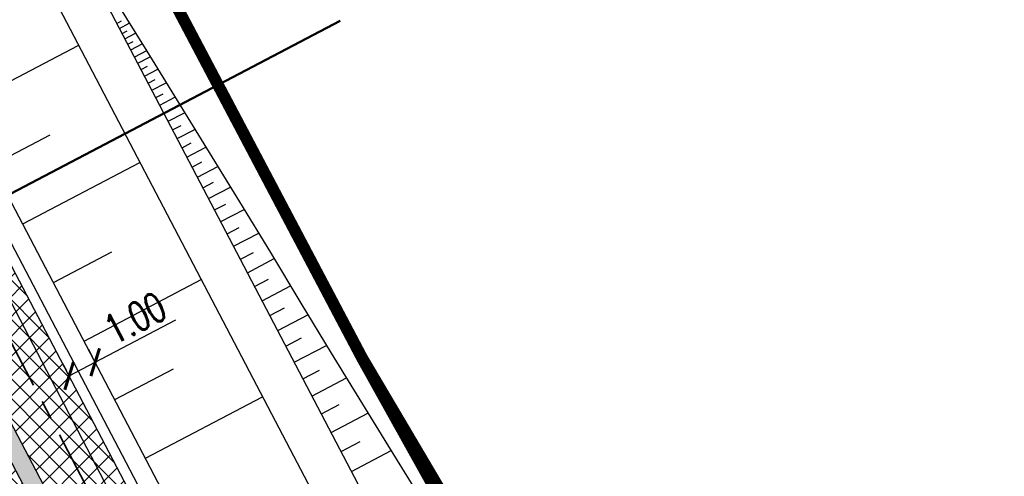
# Model space of a CAD drawing. Header units: metres. Extents: x 7529682 to 7533711, y 5721195 to 5727842.
# Tile 27 of 232: x 7531555 to 7531589, y 5724299 to 5724314. Entities that reach past the tile are written whole.
import ezdxf

# ---------------------------------------------------------------- set-up
doc = ezdxf.new("R2010")
doc.units = ezdxf.units.M
doc.header["$PDMODE"] = 1
doc.header["$PDSIZE"] = 0.3
for name, pattern in [('817-dzialki-09-05-04$0$HIDDEN', [0.375, 0.25, -0.125]), ('ACAD_ISO05W100', [33, 24, -3, 0, -3, 0, -3]), ('CENTER2', [28.575000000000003, 19.05, -3.175, 3.175, -3.175])]:
    doc.linetypes.add(name, pattern=pattern)
for name, color, linetype in [('C-DROGI-SYTUACJA', 7, 'Continuous'), ('D-hatch-pobocza', 131, 'Continuous'), ('D-pobocza', 60, 'Continuous'), ('D-skarpa', 2, 'Continuous'), ('D-skarpa-kreskowanie', 2, 'Continuous'), ('D-wymiary', 1, 'Continuous')]:
    doc.layers.add(name, color=color, linetype=linetype)
for name, color, linetype, lineweight in [('D-bariera-uliczna-typu-B-01', 1, 'FENCELINE1', 30), ('D-obrzeża', 2, 'Continuous', 30), ('D-pas-drogowy', 7, 'ACAD_ISO05W100', 50), ('Sieci-KD-proj', 4, 'KANDESZCZ_X2', 30)]:
    doc.layers.add(name, color=color, linetype=linetype, lineweight=lineweight)
for name, color, linetype, lineweight, true_color in [('D-hatch-ciag-pieszo-rowerowy', 7, 'Continuous', 13, 0xff9f80), ('D-LR-etap-III', 7, '817-dzialki-09-05-04$0$HIDDEN', 50, 0x00008f), ('D-przekroje-pop', 7, 'Continuous', 50, 0x000099), ('D-ścieki', 7, 'Continuous', 30, 0x0544ff)]:
    doc.layers.add(name, color=color, linetype=linetype, lineweight=lineweight, true_color=true_color)
doc.styles.add('DIMTEXT', font='simplex.shx', dxfattribs={"width": 0.7})
doc.linetypes.add('FENCELINE1', pattern='A,6.35,-2.54,[133,ltypeshp.shx,S=2.54,R=0,X=-2.54,Y=0],-2.54,25.4', length=36.83)
doc.linetypes.add('KANDESZCZ_X2', pattern='A,4.366477,-0.326302,["kd",DIMTEXT,S=1.28,R=0,X=0,Y=-0.405864],-2.036296,4.465198', length=11.194273)
doc.dimstyles.new('500', dxfattribs={"dimtxt": 1, "dimasz": 0.6999999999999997, "dimexe": 0.2, "dimexo": 0.5, "dimgap": 0.2, "dimtad": 1, "dimrnd": 0.005, "dimzin": 0, "dimdsep": 46, "dimtxsty": 'DIMTEXT', "dimblk": 'ARCHTICK', "dimcen": 0, "dimclrd": 256, "dimclre": 256, "dimclrt": 2, "dimadec": 5, "dimazin": 0, "dimtfac": 1, "dimtofl": 0, "dimtmove": 0, "dimatfit": 3, "dimfxl": 1, "dimtolj": 1, "dimtzin": 0, "dimlwd": -1, "dimlwe": -1, "dimarcsym": 0})
pattern_1 = [(45, (0, 0), (-0.3367596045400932, 0.3367596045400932), []), (135, (0, 0), (-0.3367596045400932, -0.3367596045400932), [])]

# ---------------------------------------------------------------- blocks, each defined once
blk = doc.blocks.new('_ArchTick')
at = {"color": 0, "linetype": 'ByBlock', "const_width": 0.15}
blk.add_lwpolyline([(-0.5, -0.5), (0.5, 0.5)], dxfattribs=at)
blk = doc.blocks.new('*D362')
at = {"layer": 'D-wymiary'}
for p, q in [((7531557.713970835, 5724302.574609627), (7531560.45998899, 5724304.013145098)), ((7531557.481948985, 5724303.01751578), (7531557.621162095, 5724302.751772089)), ((7531556.596136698, 5724302.553472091), (7531556.735349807, 5724302.287728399)), ((7531556.828158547, 5724302.110565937), (7531557.713970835, 5724302.574609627))]:
    blk.add_line(p, q, dxfattribs=at)
at = {"layer": 'Defpoints', "color": 0}
for p in [(7531557.713970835, 5724302.574609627), (7531557.713970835, 5724302.574609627), (7531556.828158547, 5724302.110565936)]:
    blk.add_point(p, dxfattribs=at)
at = {"layer": 'D-wymiary', "xscale": 0.6999999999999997, "yscale": 0.6999999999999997, "zscale": 0.6999999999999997}
for p, rotation in [((7531557.713970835, 5724302.574609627), 27.64834950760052), ((7531556.828158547, 5724302.110565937), 207.6483495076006)]:
    blk.add_blockref('_ArchTick', p, dxfattribs=dict(at, rotation=rotation))
at = {"layer": 'D-wymiary', "color": 2, "insert": (7531559.072183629, 5724304.076361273), "char_height": 1, "attachment_point": 5, "rotation": 27.648349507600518, "style": 'DIMTEXT'}
blk.add_mtext('\\A1;1.00', dxfattribs=at)

msp = doc.modelspace()

# ---------------------------------------------------------------- hatches: boundary and pattern name
at = {"layer": 'D-hatch-ciag-pieszo-rowerowy'}
h = msp.add_hatch(dxfattribs=at)
h.set_pattern_fill('ANSI37', color=256, scale=0.15, style=0)
h.set_pattern_definition(pattern_1)
edge = h.paths.add_edge_path()
edge.add_line((7531514.415650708, 5724387.617508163), (7531511.983512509, 5724387.007835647))
edge.add_line((7531511.983512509, 5724387.007835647), (7531515.04272666, 5724377.850002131))
edge.add_arc((7531562.466623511, 5724393.692161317), 50.00000000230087, 198.4721210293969, 207.666255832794)
edge.add_line((7531518.183261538, 5724370.476135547), (7531533.76163089, 5724340.761206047))
edge.add_line((7531533.76163089, 5724340.761206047), (7531558.998259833, 5724292.587044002))
edge.add_line((7531558.998259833, 5724292.587044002), (7531560.262448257, 5724290.175655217))
edge.add_line((7531560.262448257, 5724290.175655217), (7531563.059394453, 5724290.221480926))
edge.add_line((7531563.059394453, 5724290.221480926), (7531559.088841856, 5724297.795151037))
edge.add_line((7531559.088841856, 5724297.795151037), (7531533.852572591, 5724345.968626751))
edge.add_line((7531533.852572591, 5724345.968626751), (7531520.493826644, 5724371.449740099))
edge.add_arc((7531564.777188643, 5724394.66576581), 49.99999999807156, 198.4721210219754, 207.6662557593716, ccw=False)
edge.add_line((7531517.353291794, 5724378.823606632), (7531514.415650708, 5724387.617508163))
at = {"layer": 'D-hatch-pobocza'}
h = msp.add_hatch(dxfattribs=at)
h.set_pattern_fill('ANSI37', color=256, scale=0.15, style=0)
h.set_pattern_definition(pattern_1)
h.paths.add_polyline_path([(7531607.891778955, 5724199.074953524, -0.04242732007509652), (7531605.100171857, 5724203.442839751), (7531592.615319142, 5724227.198197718), (7531571.091482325, 5724268.227489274), (7531558.466772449, 5724292.308617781), (7531533.230230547, 5724340.482613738), (7531517.651861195, 5724370.197543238), (7531516.434946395, 5724369.562363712), (7531531.900107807, 5724339.93328556), (7531557.226635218, 5724291.658956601), (7531569.851546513, 5724267.577443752), (7531591.375556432, 5724226.547822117), (7531608.842498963, 5724193.312870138), (7531611.311824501, 5724194.608572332)])
at = {"layer": 'D-ścieki', "linetype": 'ByBlock', "true_color": 0x00cccc}
h = msp.add_hatch(color=132, dxfattribs=at)
edge = h.paths.add_edge_path()
edge.add_line((7531611.374027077, 5724194.527339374), (7531611.850669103, 5724194.89177396))
edge.add_line((7531611.850669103, 5724194.89177396), (7531608.368157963, 5724199.439731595))
edge.add_arc((7531632.187108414, 5724217.678635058), 30.00000000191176, 207.7245952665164, 217.4423922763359, ccw=False)
edge.add_line((7531605.631288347, 5724203.721972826), (7531593.146646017, 5724227.476930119))
edge.add_line((7531593.146646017, 5724227.476930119), (7531571.622883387, 5724268.506080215))
edge.add_line((7531571.622883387, 5724268.506080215), (7531558.998259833, 5724292.587044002))
edge.add_line((7531558.998259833, 5724292.587044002), (7531533.76163089, 5724340.761206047))
edge.add_line((7531533.76163089, 5724340.761206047), (7531518.183261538, 5724370.476135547))
edge.add_arc((7531562.46662351, 5724393.692161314), 49.99999999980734, 198.4721210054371, 207.666255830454, ccw=False)
edge.add_line((7531515.042726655, 5724377.850002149), (7531511.283397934, 5724389.103646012))
edge.add_line((7531511.283397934, 5724389.103646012), (7531506.470491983, 5724397.337407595))
edge.add_line((7531506.470491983, 5724397.337407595), (7531505.95249533, 5724397.03462142))
edge.add_line((7531505.95249533, 5724397.03462142), (7531510.734016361, 5724388.854552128))
edge.add_line((7531510.734016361, 5724388.854552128), (7531514.473639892, 5724377.659896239))
edge.add_arc((7531562.466623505, 5724393.692161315), 50.59999999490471, 198.4721210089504, 207.6662558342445)
edge.add_line((7531517.651861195, 5724370.197543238), (7531533.230230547, 5724340.482613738))
edge.add_line((7531533.230230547, 5724340.482613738), (7531558.466772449, 5724292.308617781))
edge.add_line((7531558.466772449, 5724292.308617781), (7531571.091482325, 5724268.227489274))
edge.add_line((7531571.091482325, 5724268.227489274), (7531592.615319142, 5724227.198197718))
edge.add_line((7531592.615319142, 5724227.198197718), (7531605.100171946, 5724203.442839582))
edge.add_arc((7531632.187108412, 5724217.678635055), 30.59999999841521, 207.7245952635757, 217.442392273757)
edge.add_line((7531607.891778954, 5724199.074953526), (7531611.374027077, 5724194.527339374))

# ---------------------------------------------------------------- linework, layer by layer
at = {"layer": 'C-DROGI-SYTUACJA', "color": 10, "linetype": 'CENTER2', "lineweight": 35, "ltscale": 0.2}
msp.add_lwpolyline([(7531474.815809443, 5724464.451899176), (7531498.201389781, 5724419.897359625), (7531507.671593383, 5724401.833439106), (7531507.671593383, 5724401.833439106), (7531507.671593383, 5724401.833439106, -0.04013851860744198), (7531510.812128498, 5724394.459572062), (7531516.19647874, 5724378.341385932, 0.04013851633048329), (7531519.337013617, 5724370.967519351), (7531605.616191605, 5724206.442252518, 0.0426524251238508), (7531608.365594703, 5724202.136137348), (7531614.256663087, 5724194.442743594, -0.04259237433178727), (7531617.002724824, 5724190.14299819)], format="xyb", dxfattribs=at)
at = {"layer": 'D-bariera-uliczna-typu-B-01', "color": 160, "ltscale": 0.1, "true_color": 0x3d3dff, "flags": 128}
msp.add_lwpolyline([(7531615.096949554, 5724196.614128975), (7531608.50736919, 5724205.219738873, -0.04242731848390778), (7531606.030502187, 5724209.095167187), (7531593.545859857, 5724232.85012448), (7531572.023096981, 5724273.877370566), (7531559.398825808, 5724297.957662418), (7531534.162606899, 5724346.131042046), (7531521.291780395, 5724370.681474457)], format="xyb", dxfattribs=at)
at = {"layer": 'D-LR-etap-III', "ltscale": 10, "flags": 128}
msp.add_lwpolyline([(7531750.474471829, 5723895.103125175, 0.4, 0.4, 0), (7531750.505, 5723895.13, 0.4, 0.4, 0), (7531682.71, 5724022.92, 0.4, 0.4, 0), (7531619.177023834, 5724147.203692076, 0.4, 0.4, 0), (7531592.308960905, 5724198.48863389, 0.4, 0.4, 0), (7531553.263875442, 5724272.918564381, 0.4, 0.4, 0), (7531504.019999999, 5724366.79, 0.4, 0.4, 0), (7531482.09, 5724407.62, 0.4, 0.4, 0), (7531412.350402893, 5724541.182759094, 0.4, 0.4, 0), (7531388.463669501, 5724586.929768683, 0.4, 0.4, 0), (7531345.12, 5724669.94, 0.4, 0.4, 0), (7531127.66, 5725081.67, 0.4, 0.4, 0), (7531059.253139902, 5725211.040795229, 0.4, 0.4, 0), (7531008.007244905, 5725307.953830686, 0.4, 0.4, 0), (7530964.181635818, 5725390.835555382, 0.4, 0.4, 0), (7530914.557354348, 5725484.683561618, 0.4, 0.4, 0), (7530865.243241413, 5725577.493975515, 0.4, 0.4, 0), (7530840.085257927, 5725624.058651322, 0.4, 0.4, 0), (7530802.559525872, 5725694.924584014, 0.4, 0.4, 0), (7530755.54, 5725787.51, 0.4, 0.4, 0), (7530708.717810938, 5725876.303221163, 0.4, 0.4, 0), (7530695.12, 5725902.09, 0.4, 0.4, 0), (7530642.91397006, 5726001.07839487, 0.4, 0.4, 0), (7530634.934723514, 5726016.146615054, 0.4, 0.4, 0), (7530610.820000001, 5726061.929999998, 0.4, 0.4, 0), (7530610.820000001, 5726061.929999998, 0.4, 0.4, 0), (7530607.21, 5726063.51, 0.4, 0.4, 0), (7530597.42, 5726080.68, 0.4, 0.4, 0), (7530591.16, 5726088.44, 0.4, 0.4, 0), (7530581.28, 5726107.21, 0.4, 0.4, 0), (7530571.29, 5726130.56, 0.4, 0.4, 0), (7530549.554994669, 5726171.527317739, 0.4, 0.4, 0), (7530531.014309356, 5726206.473807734, 0.4, 0.4, 0), (7530516.461208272, 5726236.016618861, 0.4, 0.4, 0), (7530500.798929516, 5726266.141265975, 0.4, 0.4, 0), (7530491.349999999, 5726283.94, 0.4, 0.4, 0), (7530482.4, 5726303.41, 0.4, 0.4, 0), (7530482.4, 5726303.41, 0.4, 0.4, 0), (7530450.41, 5726357.28, 0.4, 0.4, 0), (7530397.759396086, 5726458.499907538, 0.4, 0.4, 0), (7530334.707815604, 5726583.664702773, 0.4, 0.4, 0), (7530303.939274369, 5726645.167943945, 0.4, 0.4, 0), (7530300.509779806, 5726651.777515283, 0.4, 0.4, 0), (7530289.213532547, 5726671.966724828, 0.4, 0.4, 0), (7530281.54, 5726685.57, 0.4, 0.4, 0), (7530261.37085633, 5726724.163374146, 0.4, 0.4, 0), (7530254.03, 5726738.21, 0.4, 0.4, 0), (7530197.219999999, 5726845.06, 0.4, 0.4, 0), (7530194.71, 5726849.15, 0.4, 0.4, 0), (7530195.92, 5726850.75, 0.4, 0.4, 0), (7530170.546669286, 5726892.961489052, 0.4, 0.4, 0), (7530143.174718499, 5726945.065838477, 0.4, 0.4, 0), (7530105.059999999, 5727018.32, 0.4, 0.4, 0), (7530100.059999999, 5727027.16, 0.4, 0.4, 0), (7530062.318670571, 5727099.625398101, 0.4, 0.4, 0), (7530015.378537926, 5727189.420463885, 0.4, 0.4, 0), (7529983.207960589, 5727250.206596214, 0.4, 0.4, 0), (7529953.284293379, 5727306.74720398, 0.4, 0.4, 0), (7529900.67053443, 5727406.15903814, 0.4, 0.4, 0), (7529890.630239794, 5727425.131178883, 0.4, 0.4, 0), (7529875.155383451, 5727454.426350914, 0.4, 0.4, 0), (7529857.560096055, 5727487.787346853, 0.4, 0.4, 0), (7529835.194401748, 5727530.19312405, 0.4, 0.4, 0), (7529811.740544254, 5727574.662079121, 0.4, 0.4, 0), (7529792.101859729, 5727611.922638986, 0.4, 0.4, 0), (7529768.066117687, 5727657.469613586, 0.4, 0.4, 0), (7529755.210566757, 5727682.131373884, 0.4, 0.4, 0), (7529753.309999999, 5727681.13, 0.4, 0.4, 0), (7529739.21, 5727707.77, 0.4, 0.4, 0), (7529735.394745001, 5727711.251990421, 0.4, 0.4, 0), (7529725.42, 5727730.2, 0.4, 0.4, 0), (7529723.55, 5727729.88, 0.4, 0.4, 0), (7529695.566668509, 5727782.932080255, 0.4, 0.4, 0), (7529717.67971874, 5727794.024357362, 0.4, 0.4, 0), (7529736.274870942, 5727758.647400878, 0.4, 0.4, 0), (7529736.274870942, 5727758.647400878, 0.4, 0.4, 0), (7529744.511003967, 5727750.406106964, 0.4, 0.4, 0), (7529744.511003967, 5727750.406106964, 0.4, 0.4, 0), (7529750.282568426, 5727738.549848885, 0.4, 0.4, 0), (7529777.108510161, 5727687.569424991, 0.4, 0.4, 0), (7529796.51537536, 5727651.329932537, 0.4, 0.4, 0), (7529814.937945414, 5727616.793170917, 0.4, 0.4, 0), (7529839.006722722, 5727572.303976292, 0.4, 0.4, 0), (7529860.617626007, 5727532.509108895, 0.4, 0.4, 0), (7529882.348967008, 5727491.504261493, 0.4, 0.4, 0), (7529904.865139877, 5727449.096370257, 0.4, 0.4, 0), (7529920.747384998, 5727418.884773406, 0.4, 0.4, 0), (7529946.676504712, 5727368.547487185, 0.4, 0.4, 0), (7529972.024701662, 5727320.573310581, 0.4, 0.4, 0), (7529987.740014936, 5727290.153392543, 0.4, 0.4, 0), (7529996.497385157, 5727273.661630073, 0.4, 0.4, 0), (7530017.541471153, 5727234.202689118, 0.4, 0.4, 0), (7530033.053657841, 5727204.864166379, 0.4, 0.4, 0), (7530051.622983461, 5727170.222745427, 0.4, 0.4, 0), (7530069.276612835, 5727137.015751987, 0.4, 0.4, 0), (7530089.385386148, 5727097.533639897, 0.4, 0.4, 0), (7530109.712512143, 5727060.746615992, 0.4, 0.4, 0), (7530136.769722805, 5727011.640131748, 0.4, 0.4, 0), (7530162.446686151, 5726962.743777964, 0.4, 0.4, 0), (7530187.674104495, 5726916.992101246, 0.4, 0.4, 0), (7530207.820739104, 5726879.335323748, 0.4, 0.4, 0), (7530230.625609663, 5726834.518686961, 0.4, 0.4, 0), (7530262.288093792, 5726776.61832811, 0.4, 0.4, 0), (7530277.509672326, 5726760.213143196, 0.4, 0.4, 0), (7530286.036865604, 5726744.106684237, 0.4, 0.4, 0), (7530288.097472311, 5726735.884066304, 0.4, 0.4, 0), (7530290.393870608, 5726725.046963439, 0.4, 0.4, 0), (7530296.17664807, 5726713.582980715, 0.4, 0.4, 0), (7530302.726195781, 5726701.18226779, 0.4, 0.4, 0), (7530325.685047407, 5726657.466383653, 0.4, 0.4, 0), (7530343.243978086, 5726623.648592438, 0.4, 0.4, 0), (7530360.229820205, 5726591.746871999, 0.4, 0.4, 0), (7530383.20855044, 5726548.059469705, 0.4, 0.4, 0), (7530406.017875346, 5726503.605514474, 0.4, 0.4, 0), (7530427.464919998, 5726462.620289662, 0.4, 0.4, 0), (7530447.9278544, 5726424.388014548, 0.4, 0.4, 0), (7530471.126878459, 5726379.920667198, 0.4, 0.4, 0), (7530490.501003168, 5726343.033350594, 0.4, 0.4, 0), (7530509.499458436, 5726306.733076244, 0.4, 0.4, 0), (7530529.890269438, 5726267.244072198, 0.4, 0.4, 0), (7530543.852446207, 5726238.990319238, 0.4, 0.4, 0), (7530554.808897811, 5726218.943990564, 0.4, 0.4, 0), (7530559.027108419, 5726212.223286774, 0.4, 0.4, 0), (7530563.060988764, 5726206.409670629, 0.4, 0.4, 0), (7530566.93354971, 5726200.463543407, 0.4, 0.4, 0), (7530569.771022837, 5726194.901501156, 0.4, 0.4, 0), (7530571.47319415, 5726191.282350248, 0.4, 0.4, 0), (7530572.839142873, 5726188.024533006, 0.4, 0.4, 0), (7530575.295071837, 5726182.034664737, 0.4, 0.4, 0), (7530579.736851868, 5726173.306070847, 0.4, 0.4, 0), (7530583.3, 5726167.41, 0.4, 0.4, 0), (7530593.4, 5726163.33, 0.4, 0.4, 0), (7530598.618375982, 5726155.264489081, 0.4, 0.4, 0), (7530608.258304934, 5726140.497132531, 0.4, 0.4, 0), (7530603.269999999, 5726136.83, 0.4, 0.4, 0), (7530606.53, 5726131.84, 0.4, 0.4, 0), (7530604.239057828, 5726124.21679044, 0.4, 0.4, 0), (7530605.847136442, 5726121.630127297, 0.4, 0.4, 0), (7530608.971611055, 5726116.164124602, 0.4, 0.4, 0), (7530618.114293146, 5726097.791111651, 0.4, 0.4, 0), (7530651.213125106, 5726034.959524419, 0.4, 0.4, 0), (7530670.243741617, 5725998.61095082, 0.4, 0.4, 0), (7530698.075474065, 5725945.952624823, 0.4, 0.4, 0), (7530716.505955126, 5725911.3051464, 0.4, 0.4, 0), (7530735.223454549, 5725875.667401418, 0.4, 0.4, 0), (7530752.504235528, 5725842.154920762, 0.4, 0.4, 0), (7530778.310652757, 5725793.501254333, 0.4, 0.4, 0), (7530797.499961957, 5725756.381811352, 0.4, 0.4, 0), (7530812.518974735, 5725728.28874362, 0.4, 0.4, 0), (7530820.039295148, 5725713.160404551, 0.4, 0.4, 0), (7530822.422446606, 5725710.193574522, 0.4, 0.4, 0), (7530833.154893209, 5725688.800634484, 0.4, 0.4, 0), (7530849.629354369, 5725656.158601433, 0.4, 0.4, 0), (7530867.98290276, 5725621.963939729, 0.4, 0.4, 0), (7530872.629809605, 5725612.88760475, 0.4, 0.4, 0), (7530880.354488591, 5725597.594500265, 0.4, 0.4, 0), (7530883.839446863, 5725593.389159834, 0.4, 0.4, 0), (7530891.782113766, 5725587.763349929, 0.4, 0.4, 0), (7530895.038670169, 5725584.280746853, 0.4, 0.4, 0), (7530897.033644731, 5725580.941110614, 0.4, 0.4, 0), (7530900.951646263, 5725579.945856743, 0.4, 0.4, 0), (7530904.80970798, 5725571.977328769, 0.4, 0.4, 0), (7530903.682362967, 5725568.566434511, 0.4, 0.4, 0), (7530908.900614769, 5725558.844845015, 0.4, 0.4, 0), (7530910.252030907, 5725545.671606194, 0.4, 0.4, 0), (7530912.872986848, 5725538.645543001, 0.4, 0.4, 0), (7530945.278171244, 5725478.464284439, 0.4, 0.4, 0), (7530959.692318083, 5725450.24628822, 0.4, 0.4, 0), (7531002.82670893, 5725368.192370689, 0.4, 0.4, 0), (7531044.703532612, 5725290.314293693, 0.4, 0.4, 0), (7531064.098839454, 5725253.212562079, 0.4, 0.4, 0), (7531083.010253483, 5725216.677517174, 0.4, 0.4, 0), (7531113.013137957, 5725158.465613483, 0.4, 0.4, 0), (7531137.364304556, 5725113.07076138, 0.4, 0.4, 0), (7531150.830830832, 5725086.711759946, 0.4, 0.4, 0), (7531159.745663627, 5725076.640848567, 0.4, 0.4, 0), (7531166.309999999, 5725074.58, 0.4, 0.4, 0), (7531172.29, 5725062.58, 0.4, 0.4, 0), (7531170.589828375, 5725055.605912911, 0.4, 0.4, 0), (7531173.732823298, 5725044.080706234, 0.4, 0.4, 0), (7531215.342008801, 5724964.859648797, 0.4, 0.4, 0), (7531238.054496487, 5724921.684649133, 0.4, 0.4, 0), (7531262.389821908, 5724875.282876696, 0.4, 0.4, 0), (7531295.587160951, 5724811.265731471, 0.4, 0.4, 0), (7531348.487908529, 5724712.362812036, 0.4, 0.4, 0), (7531363.740817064, 5724682.68394264, 0.4, 0.4, 0), (7531366.986905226, 5724675.865317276, 0.4, 0.4, 0), (7531382.541261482, 5724646.110625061, 0.4, 0.4, 0), (7531401.299165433, 5724610.874551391, 0.4, 0.4, 0), (7531428.964837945, 5724558.862274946, 0.4, 0.4, 0), (7531449.111202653, 5724520.397801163, 0.4, 0.4, 0), (7531477.292992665, 5724465.831467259, 0.4, 0.4, 0), (7531500.996290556, 5724421.112506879, 0.4, 0.4, 0), (7531512.121834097, 5724400.549045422, 0.4, 0.4, 0), (7531513.78163794, 5724396.757451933, 0.4, 0.4, 0), (7531526.32, 5724379.39, 0.4, 0.4, 0), (7531566.783642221, 5724302.73628205, 0.4, 0.4, 0), (7531578.579156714, 5724282.774819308, 0.4, 0.4, 0), (7531584.232619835, 5724273.111246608, 0.4, 0.4, 0), (7531590.109283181, 5724263.508189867, 0.4, 0.4, 0), (7531593.027899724, 5724258.771479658, 0.4, 0.4, 0), (7531595.711841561, 5724254.226824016, 0.4, 0.4, 0), (7531601.659976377, 5724243.898197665, 0.4, 0.4, 0), (7531606.097733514, 5724235.986407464, 0.4, 0.4, 0), (7531609.382207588, 5724230.799061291, 0.4, 0.4, 0), (7531611.580260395, 5724227.671180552, 0.4, 0.4, 0), (7531612.707802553, 5724225.86410867, 0.4, 0.4, 0), (7531618.665224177, 5724214.480919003, 0.4, 0.4, 0), (7531619.885522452, 5724212.333950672, 0.4, 0.4, 0), (7531620.931818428, 5724210.787064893, 0.4, 0.4, 0), (7531623.518605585, 5724207.111542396, 0.4, 0.4, 0), (7531626.143926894, 5724203.61306897, 0.4, 0.4, 0), (7531632.022984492, 5724196.485954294, 0.4, 0.4, 0), (7531653.949089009, 5724152.617641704, 0.4, 0.4, 0), (7531656.750690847, 5724143.103797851, 0.4, 0.4, 0), (7531659.61440691, 5724133.254504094, 0.4, 0.4, 0), (7531661.627147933, 5724128.646047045, 0.4, 0.4, 0.01093811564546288), (7531674.314987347, 5724101.43546424, 0.4, 0.4, 0), (7531685.137626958, 5724081.408252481, 0.4, 0.4, 0), (7531692.159945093, 5724066.277333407, 0.4, 0.4, 0), (7531699.662164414, 5724051.388120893, 0.4, 0.4, 0), (7531704.480624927, 5724040.808561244, 0.4, 0.4, 0), (7531704.480624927, 5724040.808561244, 0.4, 0.4, 0), (7531704.401251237, 5724037.368913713, 0.4, 0.4, 0), (7531720.383609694, 5724003.441317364, 0.4, 0.4, 0), (7531728.79890528, 5723986.206298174, 0.4, 0.4, 0), (7531733.237926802, 5723977.192631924, 0.4, 0.4, 0), (7531736.750027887, 5723969.505210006, 0.4, 0.4, 0), (7531737.336143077, 5723968.518916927, 0.4, 0.4, 0), (7531738.285051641, 5723967.699360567, 0.4, 0.4, 0), (7531742.180915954, 5723962.346428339, 0.4, 0.4, 0), (7531744.286141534, 5723958.615526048, 0.4, 0.4, 0), (7531755.393260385, 5723944.192617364, 0.4, 0.4, 0), (7531758.69, 5723936.76, 0.4, 0.4, 0), (7531780.08, 5723929.25, 0.4, 0.4, 0), (7531792.611989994, 5723906.337708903, 0.4, 0.4, 0), (7531792.611989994, 5723906.337708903, 0.4, 0.4, 0), (7531756.962094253, 5723883.055323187, 0.4, 0.4, 0), (7531750.46, 5723895.130000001, 0.4, 0.4, 0), (7531750.46, 5723895.130000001, 0, 0, 0)], format="xyseb", dxfattribs=at)
at = {"layer": 'D-obrzeża'}
msp.add_lwpolyline([(7531614.793854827, 5724196.435965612), (7531608.229481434, 5724205.006951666, -0.04242731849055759), (7531605.720684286, 5724208.932339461), (7531593.236041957, 5724232.687296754), (7531571.713156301, 5724273.71477667), (7531559.088841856, 5724297.795151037), (7531533.852572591, 5724345.968626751), (7531520.493826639, 5724371.449740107, -0.04013851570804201), (7531517.353291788, 5724378.823606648), (7531511.965880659, 5724394.950955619, 0.04013851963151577), (7531508.825345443, 5724402.324822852), (7531499.308193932, 5724420.478293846), (7531486.378668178, 5724445.111809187)], format="xyb", dxfattribs=at)
at = {"layer": 'D-pas-drogowy', "ltscale": 0.2, "flags": 128}
msp.add_lwpolyline([(7531633.018560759, 5724182.834272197, 0.4, 0.4, 0), (7531617.558899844, 5724211.608162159, 0.4, 0.4, 0), (7531566.783642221, 5724302.73628205, 0.4, 0.4, 0), (7531538.419082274, 5724356.469679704, 0.4, 0.4, 0), (7531526.32, 5724379.39, 0.4, 0.4, 0), (7531516.102085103, 5724393.607319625, 0.4, 0.4, 0.001485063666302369), (7531513.78037409, 5724396.837773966, 0.4, 0.4, 0), (7531501.87, 5724413.41, 0.4, 0.4, 0), (7531474.926107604, 5724464.507896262, 0.4, 0.4, 0), (7531446.200436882, 5724518.992313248, 0.4, 0.4, 0), (7531424.962185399, 5724559.262257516, 0.4, 0.4, 0), (7531398.444460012, 5724609.565801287, 0.4, 0.4, 0), (7531379.647455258, 5724645.216004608, 0.4, 0.4, 0), (7531365.23, 5724672.56, 0.4, 0.4, 0), (7531341.305752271, 5724717.915356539, 0.4, 0.4, 0), (7531312.899996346, 5724771.788898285, 0.4, 0.4, 0), (7531292.590923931, 5724810.306502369, 0.4, 0.4, 0), (7531259.391619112, 5724873.271351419, 0.4, 0.4, 0), (7531233.740401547, 5724921.922582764, 0.4, 0.4, 0), (7531203.072738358, 5724980.092044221, 0.4, 0.4, 0), (7531173.471398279, 5725036.225177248, 0.4, 0.4, 0), (7531168.269999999, 5725046.09, 0.4, 0.4, 0), (7531172.29, 5725062.58, 0.4, 0.4, 0), (7531166.309999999, 5725074.58, 0.4, 0.4, 0), (7531150.32, 5725079.6, 0.4, 0.4, 0), (7531141.5, 5725096.43, 0.4, 0.4, 0), (7531109.311735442, 5725157.814415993, 0.4, 0.4, 0), (7531086.641300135, 5725201.047918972, 0.4, 0.4, 0), (7531059.198258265, 5725253.383662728, 0.4, 0.4, 0), (7531028.206828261, 5725312.48946212, 0.4, 0.4, 0), (7530999.104694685, 5725367.990143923, 0.4, 0.4, 0), (7530956.247527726, 5725449.724815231, 0.4, 0.4, 0), (7530924.397774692, 5725510.463768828, 0.4, 0.4, 0), (7530897.509999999, 5725561.74, 0.4, 0.4, 0), (7530894.46, 5725566.14, 0.4, 0.4, 0), (7530892.16, 5725570.49, 0.4, 0.4, 0), (7530869.362688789, 5725613.307018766, 0.4, 0.4, 0), (7530861.693971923, 5725627.704613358, 0.4, 0.4, 0), (7530852.74, 5725644.52, 0.4, 0.4, 0), (7530831.509999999, 5725684.2, 0.4, 0.4, 0), (7530811.13, 5725722.52, 0.4, 0.4, 0), (7530792.3476413, 5725757.940652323, 0.4, 0.4, 0), (7530768.03, 5725803.8, 0.4, 0.4, 0), (7530748.768542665, 5725840.178507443, 0.4, 0.4, 0), (7530727.7, 5725879.97, 0.4, 0.4, 0), (7530712.0981582, 5725909.54523909, 0.4, 0.4, 0), (7530693.644105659, 5725944.645156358, 0.4, 0.4, 0), (7530665.702224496, 5725997.538976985, 0.4, 0.4, 0), (7530641.759999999, 5726042.88, 0.4, 0.4, 0), (7530616.5, 5726091.48, 0.4, 0.4, 0), (7530604.628439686, 5726114.319880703, 0.4, 0.4, -0.007762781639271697), (7530602.5, 5726118.43, 0.4, 0.4, 0), (7530603.992037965, 5726123.394821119, 0.4, 0.4, 0), (7530606.53, 5726131.84, 0.4, 0.4, 0), (7530603.269999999, 5726136.83, 0.4, 0.4, 0), (7530593.775620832, 5726151.368713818, 0.4, 0.4, 0), (7530590.202637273, 5726156.84001263, 0.4, 0.4, 0), (7530583.3, 5726167.41, 0.4, 0.4, 0), (7530580.578343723, 5726170.427567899, 0.4, 0.4, 0), (7530575.849999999, 5726175.67, 0.4, 0.4, 0), (7530569.009999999, 5726186.66, 0.4, 0.4, 0), (7530562.555322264, 5726199.189409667, 0.4, 0.4, 0), (7530555.67, 5726211.39, 0.4, 0.4, 0), (7530548.29, 5726224.23, 0.4, 0.4, 0), (7530540.58, 5726237.71, 0.4, 0.4, 0), (7530532.679999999, 5726252.65, 0.4, 0.4, 0), (7530524.059999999, 5726269.35, 0.4, 0.4, 0), (7530502.82, 5726309.91, 0.4, 0.4, 0), (7530488.83, 5726336.63, 0.4, 0.4, 0), (7530466.03, 5726380.16, 0.4, 0.4, 0), (7530438.469999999, 5726432.77, 0.4, 0.4, 0), (7530424.53, 5726459.09, 0.4, 0.4, 0), (7530401.63, 5726502.97, 0.4, 0.4, 0), (7530383.38, 5726538.06, 0.4, 0.4, 0), (7530353.969999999, 5726593.52, 0.4, 0.4, 0), (7530338.469999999, 5726622.74, 0.4, 0.4, 0), (7530322.009999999, 5726653.88, 0.4, 0.4, 0), (7530297.54, 5726700.33, 0.4, 0.4, 0), (7530287.38, 5726719.6, 0.4, 0.4, 0), (7530285.94993921, 5726722.315508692, 0.4, 0.4, 0), (7530280.259999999, 5726733.12, 0.4, 0.4, 0), (7530266.73, 5726758.74, 0.4, 0.4, 0), (7530260.42, 5726770.47, 0.4, 0.4, 0), (7530253.25, 5726783.82, 0.4, 0.4, 0), (7530244.95, 5726799.33, 0.4, 0.4, 0), (7530239.389999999, 5726808.49, 0.4, 0.4, 0), (7530238.29, 5726807.9, 0.4, 0.4, 0), (7530218.11, 5726850.67, 0.4, 0.4, 0), (7530175.906646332, 5726928.168028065, 0.4, 0.4, 0), (7530096.679999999, 5727076.15, 0.4, 0.4, 0), (7530094.679999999, 5727079.89, 0.4, 0.4, 0), (7530064.59693469, 5727135.522637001, 0.4, 0.4, 0), (7530046.730970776, 5727168.8921561, 0.4, 0.4, 0), (7530025.803045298, 5727208.461374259, 0.4, 0.4, 0), (7530012.846501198, 5727232.979315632, 0.4, 0.4, 0), (7529994.15, 5727268.45, 0.4, 0.4, 0), (7529981.670868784, 5727291.93018666, 0.4, 0.4, 0), (7529949.889999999, 5727351.73, 0.4, 0.4, 0), (7529924.75, 5727399.03, 0.4, 0.4, 0), (7529915.515824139, 5727417.099754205, 0.4, 0.4, 0), (7529885.83, 5727475.19, 0.4, 0.4, 0), (7529862.559999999, 5727519.97, 0.4, 0.4, 0), (7529852.984923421, 5727538.191086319, 0.4, 0.4, 0), (7529836.513084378, 5727569.51130111, 0.4, 0.4, 0), (7529815.36890814, 5727609.140983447, 0.4, 0.4, 0), (7529792.795203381, 5727651.247499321, 0.4, 0.4, 0), (7529774.199114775, 5727685.858348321, 0.4, 0.4, 0), (7529746.966026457, 5727736.059440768, 0.4, 0.4, 0), (7529733.92, 5727757.62, 0.4, 0.4, 0), (7529708.607472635, 5727806.388536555, 0.4, 0.4, 0), (7529688.491967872, 5727796.344621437, 0.4, 0.4, 0), (7529723.55, 5727729.88, 0.4, 0.4, 0), (7529725.42, 5727730.2, 0.4, 0.4, 0), (7529735.38, 5727711.28, 0.4, 0.4, 0), (7529739.21, 5727707.77, 0.4, 0.4, 0), (7529753.309999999, 5727681.13, 0.4, 0.4, 0), (7529755.178396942, 5727682.114424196, 0.4, 0.4, 0), (7529792.101859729, 5727611.922638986, 0.4, 0.4, 0), (7529811.740544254, 5727574.662079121, 0.4, 0.4, 0), (7529835.194401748, 5727530.19312405, 0.4, 0.4, 0), (7529857.560096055, 5727487.787346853, 0.4, 0.4, 0), (7529875.155383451, 5727454.426350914, 0.4, 0.4, 0), (7529890.630239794, 5727425.131178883, 0.4, 0.4, 0), (7529900.67053443, 5727406.15903814, 0.4, 0.4, 0), (7529953.284293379, 5727306.74720398, 0.4, 0.4, 0), (7529983.207960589, 5727250.206596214, 0.4, 0.4, 0), (7530015.378537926, 5727189.420463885, 0.4, 0.4, 0), (7530062.318670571, 5727099.625398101, 0.4, 0.4, 0), (7530100.059999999, 5727027.16, 0.4, 0.4, 0), (7530105.059999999, 5727018.32, 0.4, 0.4, 0), (7530143.174718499, 5726945.065838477, 0.4, 0.4, 0), (7530170.546669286, 5726892.961489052, 0.4, 0.4, 0), (7530195.92, 5726850.75, 0.4, 0.4, 0), (7530194.71, 5726849.15, 0.4, 0.4, 0), (7530197.219999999, 5726845.06, 0.4, 0.4, 0), (7530254.03, 5726738.21, 0.4, 0.4, 0), (7530261.37085633, 5726724.163374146, 0.4, 0.4, 0), (7530281.54, 5726685.57, 0.4, 0.4, 0), (7530289.213532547, 5726671.966724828, 0.4, 0.4, 0), (7530300.509779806, 5726651.777515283, 0.4, 0.4, 0), (7530303.939274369, 5726645.167943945, 0.4, 0.4, 0), (7530334.707815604, 5726583.664702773, 0.4, 0.4, 0), (7530397.759396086, 5726458.499907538, 0.4, 0.4, 0), (7530450.41, 5726357.28, 0.4, 0.4, 0), (7530482.4, 5726303.41, 0.4, 0.4, 0), (7530483.687990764, 5726301.003383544, 0.4, 0.4, 0), (7530491.349999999, 5726283.94, 0.4, 0.4, 0), (7530512.67, 5726243.78, 0.4, 0.4, 0), (7530529.429999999, 5726209.46, 0.4, 0.4, 0), (7530571.29, 5726130.56, 0.4, 0.4, 0), (7530581.28, 5726107.21, 0.4, 0.4, 0), (7530591.16, 5726088.44, 0.4, 0.4, 0), (7530597.42, 5726080.68, 0.4, 0.4, 0), (7530607.21, 5726063.51, 0.4, 0.4, 0), (7530610.820000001, 5726061.929999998, 0.4, 0.4, 0), (7530634.934723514, 5726016.146615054, 0.4, 0.4, 0), (7530642.91397006, 5726001.07839487, 0.4, 0.4, 0), (7530695.12, 5725902.09, 0.4, 0.4, 0), (7530708.717810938, 5725876.303221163, 0.4, 0.4, 0), (7530755.54, 5725787.51, 0.4, 0.4, 0), (7530802.559525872, 5725694.924584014, 0.4, 0.4, 0), (7530840.085257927, 5725624.058651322, 0.4, 0.4, 0), (7530865.243241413, 5725577.493975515, 0.4, 0.4, 0), (7530914.557354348, 5725484.683561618, 0.4, 0.4, 0), (7530964.181635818, 5725390.835555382, 0.4, 0.4, 0), (7531008.007244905, 5725307.953830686, 0.4, 0.4, 0), (7531059.253139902, 5725211.040795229, 0.4, 0.4, 0), (7531127.66, 5725081.67, 0.4, 0.4, 0), (7531345.12, 5724669.94, 0.4, 0.4, 0), (7531388.463669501, 5724586.929768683, 0.4, 0.4, 0), (7531412.350402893, 5724541.182759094, 0.4, 0.4, 0), (7531482.09, 5724407.62, 0.4, 0.4, 0), (7531504.019999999, 5724366.79, 0.4, 0.4, 0), (7531519.374444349, 5724337.520497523, 0.4, 0.4, 0), (7531563.748815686, 5724252.931583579, 0.4, 0.4, 0), (7531602.175111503, 5724179.681224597, 0.4, 0.4, 0), (7531619.177023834, 5724147.203692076, 0.4, 0.4, 0), (7531625.038493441, 5724135.63500206, 0.4, 0.4, 0), (7531656.796442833, 5724073.31633882, 0.4, 0.4, 0), (7531675.12, 5724037.36, 0.4, 0.4, 0), (7531682.71, 5724022.92, 0.4, 0.4, 0), (7531705.565196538, 5723979.810545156, 0.4, 0.4, 0), (7531736.605941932, 5723921.261514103, 0.4, 0.4, 0), (7531750.46, 5723895.130000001, 0.4, 0.4, 0), (7531740.769999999, 5723886.56, 0.4, 0.4, 0), (7531732.86, 5723885, 0.4, 0.4, 0), (7531722.179999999, 5723887.77, 0.4, 0.4, 0), (7531729.87, 5723862.17, 0.4, 0.4, 0), (7531742.92, 5723861.93, 0.4, 0.4, 0), (7531763.71, 5723859.52, 0.4, 0.4, 0), (7531768.42, 5723854.12, 0.4, 0.4, 0), (7531787.42, 5723817.97, 0.4, 0.4, 0), (7531795.57, 5723809.82, 0.4, 0.4, 0), (7531816.346897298, 5723819.850397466, 0.4, 0.4, 0), (7531816.346897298, 5723819.850397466, 0.4, 0.4, 0), (7531805.059999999, 5723843.23, 0.4, 0.4, 0), (7531803.61, 5723886.23, 0.4, 0.4, 0), (7531803.61, 5723886.23, 0.4, 0.4, 0), (7531780.08, 5723929.25, 0.4, 0.4, 0), (7531758.69, 5723936.76, 0.4, 0.4, 0), (7531749.3590272, 5723946.412126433, 0.4, 0.4, 0), (7531742.71, 5723953.29, 0.4, 0.4, 0), (7531735.177368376, 5723967.877529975, 0.4, 0.4, 0), (7531722.37, 5723992.68, 0.4, 0.4, 0), (7531705.041669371, 5724030.885563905, 0.4, 0.4, 0), (7531699.469999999, 5724043.17, 0.4, 0.4, 0), (7531692.69, 5724058.11, 0.4, 0.4, 0), (7531679.672010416, 5724084.016803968, 0.4, 0.4, 0), (7531674.55, 5724094.21, 0.4, 0.4, 0), (7531666.633166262, 5724114.002855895, 0.4, 0.4, 0), (7531649, 5724153.82, 0.4, 0.4, 0), (7531641.49, 5724149.34, 0.4, 0.4, 0), (7531626.04, 5724179.34, 0.4, 0.4, 0), (7531633.03, 5724182.84, 0, 0, 0)], format="xyseb", dxfattribs=at)
at = {"layer": 'D-pobocza'}
msp.add_lwpolyline([(7531615.63916517, 5724196.975170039), (7531609.02344645, 5724205.614915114, -0.04242731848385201), (7531606.605878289, 5724209.397561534), (7531594.121411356, 5724233.152184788), (7531572.598762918, 5724274.17921278), (7531559.974582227, 5724298.259332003), (7531534.738312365, 5724346.432808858), (7531521.841121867, 5724371.033529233), (7531520.918904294, 5724371.715800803)], format="xyb", dxfattribs=at)
at = {"layer": 'D-przekroje-pop'}
msp.add_lwpolyline([(7531566.052141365, 5724314.184625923), (7531552.767964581, 5724307.218231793), (7531545.683070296, 5724303.50282159)], dxfattribs=at)
at = {"layer": 'D-skarpa', "linetype": 'Continuous'}
msp.add_lwpolyline([(7531556.12570997, 5724318.533375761), (7531558.409200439, 5724314.855898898), (7531559.466583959, 5724313.148529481), (7531562.625459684, 5724308.025322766), (7531563.679919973, 5724306.306405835), (7531564.714022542, 5724304.58315163), (7531565.744588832, 5724302.878772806), (7531567.845523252, 5724299.470946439), (7531568.901298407, 5724297.749366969), (7531571.986400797, 5724292.572762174), (7531573.018854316, 5724290.82199221), (7531574.959307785, 5724287.331771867), (7531575.972189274, 5724285.644497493), (7531579.081229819, 5724280.490508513), (7531580.106899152, 5724278.74907208)], dxfattribs=at)
for points in [[(7531556.156322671, 5724318.477818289), (7531554.82790487, 5724317.781178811), (7531563.960162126, 5724300.34862678), (7531576.583776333, 5724276.269587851), (7531598.104959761, 5724235.245350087), (7531610.589251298, 5724211.491060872, 0.04242731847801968), (7531612.596289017, 5724208.350750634), (7531619.682498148, 5724199.096572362)], [(7531621.030275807, 5724199.803706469), (7531613.78723654, 5724209.262695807, -0.04242731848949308), (7531611.917042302, 5724212.188893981), (7531599.432575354, 5724235.943517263), (7531577.912031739, 5724276.966536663), (7531565.288592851, 5724301.045241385), (7531556.156422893, 5724318.477626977)]]:
    msp.add_lwpolyline(points, format="xyb", dxfattribs=at)
at = {"layer": 'D-skarpa-kreskowanie'}
for p, q in [((7531558.453469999, 5724314.092797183), (7531558.614596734, 5724314.177205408)), ((7531558.54103329, 5724313.925647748), (7531558.875332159, 5724314.100774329)), ((7531558.631869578, 5724313.752250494), (7531558.805266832, 5724313.843086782)), ((7531558.726101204, 5724313.572371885), (7531559.08585842, 5724313.760835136)), ((7531558.82385508, 5724313.385769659), (7531559.010457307, 5724313.483523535)), ((7531553.144916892, 5724311.258988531, -111.9020588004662), (7531557.131072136, 5724313.34718511, -111.9020588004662)), ((7531558.925262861, 5724313.19219249), (7531559.312417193, 5724313.395008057)), ((7531559.456387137, 5724313.162736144), (7531559.051787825, 5724312.950781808)), ((7531559.161579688, 5724312.741087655), (7531559.580919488, 5724312.960763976)), ((7531559.275406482, 5724312.523803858), (7531559.492690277, 5724312.637630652)), ((7531559.39336675, 5724312.298629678), (7531559.843715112, 5724312.534550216)), ((7531559.515610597, 5724312.065278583), (7531559.748961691, 5724312.187522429)), ((7531559.642293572, 5724311.823453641), (7531560.125943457, 5724312.076819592)), ((7531559.773576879, 5724311.572847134), (7531560.024183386, 5724311.704130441)), ((7531559.909627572, 5724311.313140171), (7531560.429041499, 5724311.585241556)), ((7531560.050618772, 5724311.044002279), (7531560.319756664, 5724311.184993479)), ((7531560.196729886, 5724310.765090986), (7531560.75455247, 5724311.05731322)), ((7531560.348146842, 5724310.476051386), (7531560.637186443, 5724310.627468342)), ((7531560.505062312, 5724310.176515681), (7531561.104133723, 5724310.490346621)), ((7531554.18901518, 5724309.265910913, -111.9020588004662), (7531556.182092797, 5724310.3100092, -111.9020588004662)), ((7531560.667675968, 5724309.866102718), (7531560.978088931, 5724310.028716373)), ((7531560.836194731, 5724309.544417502), (7531561.479565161, 5724309.881455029)), ((7531555.248617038, 5724307.280719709), (7531559.234772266, 5724309.368916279)), ((7531561.01083304, 5724309.211050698), (7531561.344199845, 5724309.385689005)), ((7531561.191813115, 5724308.865578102), (7531561.882758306, 5724309.227538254)), ((7531561.379365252, 5724308.507560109), (7531561.737383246, 5724308.695112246)), ((7531561.573728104, 5724308.136541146), (7531562.315766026, 5724308.525266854)), ((7531561.775148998, 5724307.752049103), (7531562.15964104, 5724307.953469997)), ((7531561.983739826, 5724307.353870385), (7531562.780097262, 5724307.77105204)), ((7531562.199649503, 5724306.941720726), (7531562.611799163, 5724307.157630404)), ((7531562.423134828, 5724306.515109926), (7531563.27635643, 5724306.962080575)), ((7531556.292715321, 5724305.287642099), (7531558.285792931, 5724306.331740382)), ((7531562.654461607, 5724306.073530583), (7531563.096040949, 5724306.304857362)), ((7531562.893401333, 5724305.617418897), (7531563.805624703, 5724306.09529835)), ((7531557.336813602, 5724303.294564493), (7531561.322968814, 5724305.382761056)), ((7531563.13947646, 5724305.147686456), (7531563.609208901, 5724305.393761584)), ((7531563.392900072, 5724304.663926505), (7531564.360419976, 5724305.170773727)), ((7531563.65389161, 5724304.165720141), (7531564.152097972, 5724304.426711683)), ((7531563.923021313, 5724303.651978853), (7531564.950503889, 5724304.190238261)), ((7531564.200669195, 5724303.12197723), (7531564.730670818, 5724303.39962511)), ((7531564.48710486, 5724302.575200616), (7531565.580658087, 5724303.148071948)), ((7531558.380911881, 5724301.301486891), (7531560.373989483, 5724302.345585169)), ((7531564.783209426, 5724302.009967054), (7531565.348442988, 5724302.30607162)), ((7531565.090057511, 5724301.424225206), (7531566.261541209, 5724302.037921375)), ((7531559.425010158, 5724299.308409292), (7531563.411165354, 5724301.396605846)), ((7531565.408083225, 5724300.817318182), (7531566.014928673, 5724301.135461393)), ((7531565.737716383, 5724300.188556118), (7531566.99524051, 5724300.847822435)), ((7531566.079254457, 5724299.537085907), (7531566.730724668, 5724299.87862398)), ((7531566.433055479, 5724298.862224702), (7531567.783052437, 5724299.569970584))]:
    msp.add_line(p, q, dxfattribs=at)
at = {"layer": 'D-ścieki'}
msp.add_lwpolyline([(7531611.374027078, 5724194.527339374), (7531607.891778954, 5724199.074953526, -0.04242731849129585), (7531605.100171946, 5724203.442839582), (7531592.615319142, 5724227.198197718), (7531571.091482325, 5724268.227489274), (7531558.466772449, 5724292.308617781), (7531533.230230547, 5724340.482613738), (7531517.651861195, 5724370.197543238, -0.04013851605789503), (7531514.473639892, 5724377.659896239), (7531510.734016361, 5724388.854552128), (7531505.95249533, 5724397.03462142), (7531506.470491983, 5724397.337407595), (7531511.283397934, 5724389.103646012), (7531515.042726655, 5724377.850002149, 0.04013851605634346), (7531518.183261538, 5724370.476135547), (7531533.76163089, 5724340.761206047), (7531558.998259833, 5724292.587044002), (7531571.622883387, 5724268.506080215), (7531593.146646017, 5724227.476930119), (7531605.631288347, 5724203.721972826, 0.04242731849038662), (7531608.368157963, 5724199.439731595), (7531611.850669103, 5724194.891773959)], format="xyb", close=True, dxfattribs=at)
at = {"layer": 'Sieci-KD-proj', "ltscale": 0.7, "flags": 128}
msp.add_lwpolyline([(7531506.529044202, 5724396.605571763), (7531510.680585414, 5724396.767861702), (7531518.174499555, 5724374.538481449), (7531526.012943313, 5724359.555892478), (7531537.352309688, 5724337.954601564), (7531552.218784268, 5724309.651622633), (7531564.450088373, 5724286.205363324), (7531574.31042361, 5724267.349613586), (7531591.209177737, 5724235.13471978), (7531606.38896986, 5724206.139190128), (7531610.933483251, 5724198.782623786), (7531616.745231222, 5724187.706700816, -0.1989122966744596), (7531616.765988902, 5724187.478030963), (7531616.644249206, 5724187.087485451, 0.1989122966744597), (7531616.665006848, 5724186.858815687), (7531627.418254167, 5724166.365473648), (7531638.171501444, 5724145.872131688, 0.1989124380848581), (7531638.347873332, 5724145.725115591), (7531638.73841886, 5724145.60337589, -0.1989124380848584), (7531638.914790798, 5724145.45635971), (7531644.76737073, 5724134.302619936), (7531648.018650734, 5724127.047733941), (7531660.609994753, 5724103.647365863), (7531676.602066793, 5724074.256248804), (7531694.711868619, 5724041.321096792), (7531705.944865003, 5724019.854161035), (7531727.553291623, 5723978.741005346), (7531737.714085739, 5723957.279628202), (7531739.251302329, 5723963.843901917)], format="xyb", dxfattribs=at)

# ---------------------------------------------------------------- dimensions: what is measured, and where the dimension line sits
at = {"layer": 'D-wymiary'}
dim = msp.add_aligned_dim(p1=(7531556.828158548, 5724302.110565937), p2=(7531557.713970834, 5724302.574609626), distance=3.928026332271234e-10, dimstyle='500', dxfattribs=at)
dim.commit()
dim.dimension.update_dxf_attribs({"geometry": '*D362', "text_midpoint": (7531559.072183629, 5724304.076361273)})

doc.saveas('drawing.dxf')
